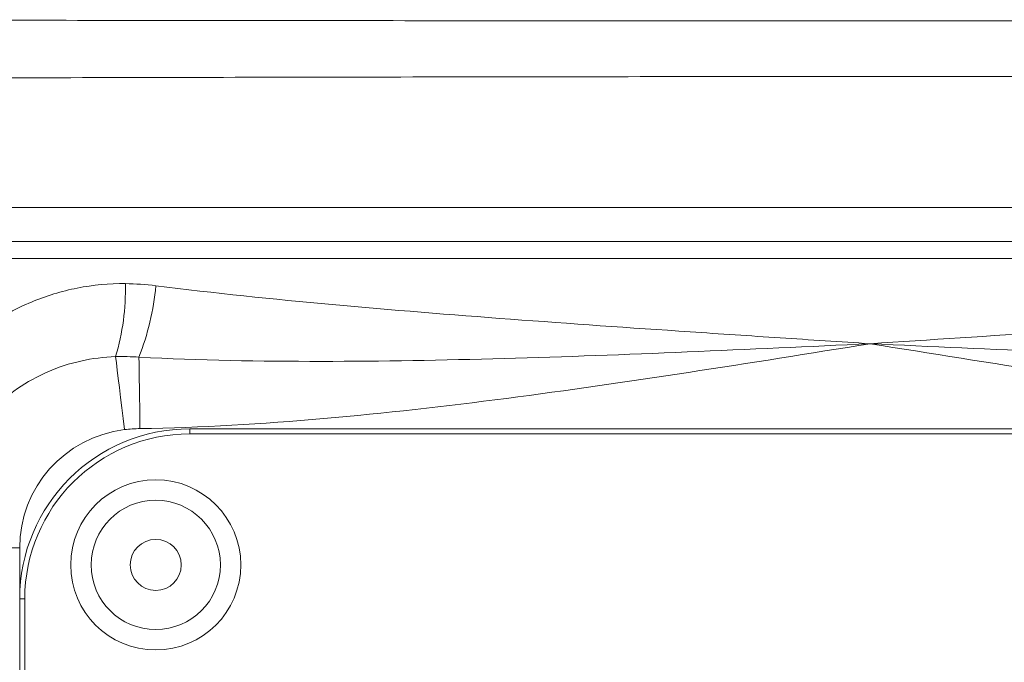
# Model space of a CAD drawing. Header units: millimetres. Extents: x 75 to 915, y -46 to 868.
# Tile 42 of 45: x 798 to 827, y 773 to 792. Entities that reach past the tile are written whole.
import ezdxf

# ---------------------------------------------------------------- set-up
doc = ezdxf.new("R2010")
doc.units = ezdxf.units.MM

msp = doc.modelspace()

# ---------------------------------------------------------------- linework, layer by layer
at = {"color": 7, "linetype": 'Continuous', "lineweight": 15}
for p, q in [((779.086, 786.742), (866.89, 786.742)), ((779.306, 785.742), (866.67, 785.742)), ((866.89, 785.242), (779.086, 785.242)), ((802.988, 780.242), (802.988, 780.092)), ((802.988, 780.242), (842.988, 780.242)), ((802.988, 780.242), (802.988, 780.242)), ((842.988, 780.092), (802.988, 780.092)), ((801.988, 778.742), (801.988, 778.742)), ((795.738, 776.742), (797.988, 776.742)), ((797.988, 775.242), (798.138, 775.242)), ((797.988, 735.242), (797.988, 775.242)), ((797.988, 775.242), (797.988, 735.242)), ((797.988, 775.242), (797.988, 775.242)), ((798.138, 775.242), (798.138, 735.242)), ((801.988, 773.742), (801.988, 773.742))]:
    msp.add_line(p, q, dxfattribs=at)
at = {"color": 8, "linetype": 'Continuous', "lineweight": 15}
msp.add_line((797.988, 776.742), (797.988, 775.242), dxfattribs=at)
at = {"color": 7, "linetype": 'Continuous', "lineweight": 15, "flags": 128}
for points in [[(800.809, 782.362), (800.83, 782.182), (800.856, 781.968), (800.886, 781.724), (800.918, 781.454), (800.954, 781.164), (800.991, 780.857), (801.029, 780.54), (801.068, 780.217)], [(801.494, 782.347), (801.497, 782.162), (801.5, 781.947), (801.503, 781.706), (801.507, 781.443), (801.511, 781.16), (801.515, 780.864), (801.52, 780.558), (801.524, 780.248)]]:
    msp.add_lwpolyline(points, dxfattribs=at)
at = {"color": 7, "linetype": 'Continuous', "lineweight": 15}
for radius in [2.5, 1.9, 0.75]:
    msp.add_circle((801.988, 776.242), radius, dxfattribs=at)
for centre, radius, start, end in [((794.033, 784.363), 7.065, 343.5488, 1.173), ((794.165, 785.183), 7.859, 338.8435, 354.6183), ((802.988, 775.242), 5, 90, 179.9984), ((802.988, 775.242), 5, 90, 179.9984), ((801.488, 776.742), 3.5, 96.8968, 179.9984), ((802.988, 775.242), 4.85, 90, 179.9984), ((801.988, 776.242), 2.5, 90, 270), ((801.988, 776.242), 0.75, 270, 90)]:
    msp.add_arc(centre, radius, start, end, dxfattribs=at)
for points, knots in [([(779.457, 792.265), (779.51, 792.265), (779.563, 792.265), (779.67, 792.265), (779.829, 792.265), (780.202, 792.265), (780.949, 792.264), (782.45, 792.263), (783.749, 792.262), (786.361, 792.26), (788.125, 792.258), (793.472, 792.253), (797.074, 792.249), (804.353, 792.241), (808.028, 792.237), (813.597, 792.233), (815.462, 792.232), (818.275, 792.23), (819.214, 792.23), (821.099, 792.23), (822.044, 792.229), (826.772, 792.229), (830.518, 792.233), (837.939, 792.238), (841.615, 792.241), (847.076, 792.247), (848.888, 792.249), (852.493, 792.252), (854.289, 792.254), (857.854, 792.258), (859.616, 792.26), (862.228, 792.262), (863.093, 792.263), (864.814, 792.264), (865.67, 792.264), (866.519, 792.265)], [0, 0, 0, 0, 0.001953, 0.001953, 0.003906, 0.007813, 0.015625, 0.03125, 0.0625, 0.0625, 0.125, 0.125, 0.25, 0.25, 0.375, 0.375, 0.4375, 0.4375, 0.46875, 0.46875, 0.5, 0.5, 0.625, 0.625, 0.75, 0.75, 0.8125, 0.8125, 0.875, 0.875, 0.9375, 0.9375, 0.96875, 0.96875, 1, 1, 1, 1]), ([(866.89, 790.516), (866.783, 790.52), (866.676, 790.519), (866.461, 790.519), (866.139, 790.52), (865.386, 790.521), (863.872, 790.524), (862.563, 790.526), (859.929, 790.532), (858.152, 790.535), (854.557, 790.543), (852.744, 790.547), (849.107, 790.555), (847.28, 790.559), (841.771, 790.572), (838.064, 790.58), (830.58, 790.592), (826.803, 790.595), (821.083, 790.595), (819.181, 790.594), (815.4, 790.59), (813.519, 790.588), (807.904, 790.579), (804.196, 790.571), (796.855, 790.555), (793.221, 790.547), (787.827, 790.536), (786.049, 790.532), (783.414, 790.527), (782.541, 790.525), (781.24, 790.522), (780.591, 790.521), (779.837, 790.52), (779.515, 790.519), (779.301, 790.519), (779.193, 790.52), (779.086, 790.516)], [0, 0, 0, 0, 0.003906, 0.003906, 0.007813, 0.015625, 0.03125, 0.0625, 0.0625, 0.125, 0.125, 0.1875, 0.1875, 0.25, 0.25, 0.375, 0.375, 0.5, 0.5, 0.5625, 0.5625, 0.625, 0.625, 0.75, 0.75, 0.875, 0.875, 0.9375, 0.9375, 0.96875, 0.96875, 0.984375, 0.992188, 0.996094, 0.996094, 1, 1, 1, 1]), ([(793.76, 777.215), (793.787, 777.702), (793.856, 778.18), (794.021, 778.882), (794.086, 779.114), (794.237, 779.573), (794.323, 779.8), (794.609, 780.464), (794.837, 780.883), (795.366, 781.674), (795.672, 782.05), (796.338, 782.725), (796.699, 783.027), (797.285, 783.426), (797.489, 783.55), (797.905, 783.776), (798.118, 783.878), (798.766, 784.149), (799.215, 784.286), (800.146, 784.469), (800.62, 784.513), (801.096, 784.508)], [0, 0, 0, 0, 0.125, 0.125, 0.1875, 0.1875, 0.25, 0.25, 0.375, 0.375, 0.5, 0.5, 0.625, 0.625, 0.6875, 0.6875, 0.75, 0.75, 0.875, 0.875, 1, 1, 1, 1]), ([(801.989, 784.446), (803.707, 784.227), (805.437, 784.051), (808.914, 783.735), (810.662, 783.595), (814.173, 783.332), (815.931, 783.21), (818.575, 783.032), (819.456, 782.973), (821.222, 782.857), (822.106, 782.8), (822.988, 782.742)], [0, 0, 0, 0, 0.25, 0.25, 0.5, 0.5, 0.75, 0.75, 0.875, 0.875, 1, 1, 1, 1]), ([(843.988, 784.446), (842.27, 784.227), (840.54, 784.051), (837.061, 783.734), (835.311, 783.594), (831.804, 783.332), (830.046, 783.21), (826.521, 782.972), (824.753, 782.857), (822.988, 782.742)], [0, 0, 0, 0, 0.25, 0.25, 0.5, 0.5, 0.75, 0.75, 1, 1, 1, 1]), ([(801.494, 782.347), (803.278, 782.253), (805.066, 782.223), (808.647, 782.224), (810.438, 782.258), (815.813, 782.408), (819.401, 782.576), (822.988, 782.742)], [0, 0, 0, 0, 0.25, 0.25, 0.5, 0.5, 1, 1, 1, 1]), ([(801.524, 780.248), (803.327, 780.273), (805.125, 780.384), (808.716, 780.698), (810.507, 780.903), (815.869, 781.6), (819.431, 782.172), (822.988, 782.742)], [0, 0, 0, 0, 0.25, 0.25, 0.5, 0.5, 1, 1, 1, 1]), ([(844.453, 780.248), (842.65, 780.273), (840.852, 780.384), (837.26, 780.698), (835.47, 780.903), (830.107, 781.6), (826.546, 782.172), (822.988, 782.742)], [0, 0, 0, 0, 0.25, 0.25, 0.5, 0.5, 1, 1, 1, 1]), ([(844.483, 782.347), (842.698, 782.253), (840.91, 782.223), (837.33, 782.224), (835.539, 782.258), (830.164, 782.408), (826.576, 782.576), (822.988, 782.742)], [0, 0, 0, 0, 0.25, 0.25, 0.5, 0.5, 1, 1, 1, 1]), ([(800.809, 782.362), (800.464, 782.352), (800.123, 782.309), (799.454, 782.159), (799.131, 782.054), (798.509, 781.783), (798.207, 781.616), (797.643, 781.23), (797.382, 781.012), (796.901, 780.528), (796.68, 780.26), (796.296, 779.694), (796.13, 779.394), (795.852, 778.763), (795.742, 778.433), (795.582, 777.764), (795.531, 777.424), (795.511, 777.076)], [0, 0, 0, 0, 0.125, 0.125, 0.25, 0.25, 0.375, 0.375, 0.5, 0.5, 0.625, 0.625, 0.75, 0.75, 0.875, 0.875, 1, 1, 1, 1])]:
    msp.add_open_spline(points, degree=3, knots=knots, dxfattribs=at)
for points in [[(801.096, 784.508), (801.395, 784.505), (801.692, 784.484), (801.989, 784.446)], [(801.494, 782.347), (801.266, 782.365), (801.037, 782.37), (800.809, 782.362)], [(801.524, 780.248), (801.371, 780.245), (801.22, 780.235), (801.068, 780.217)]]:
    msp.add_open_spline(points, degree=3, dxfattribs=at)

doc.saveas('drawing.dxf')
